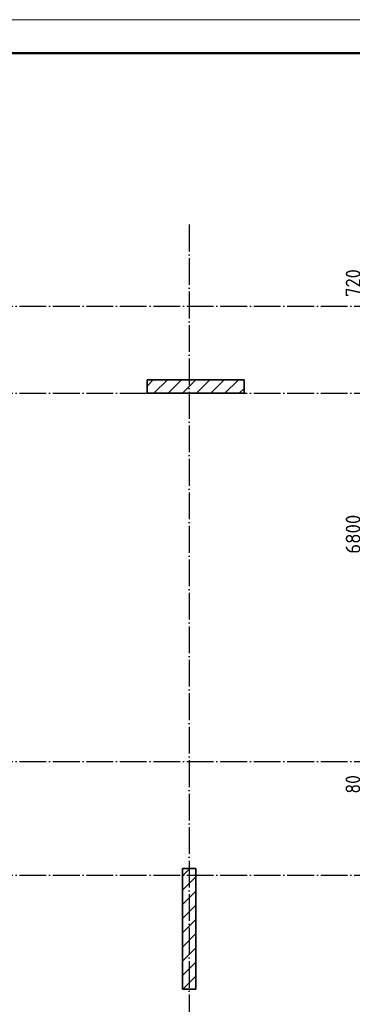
# Model space of a CAD drawing. Header units: millimetres. Extents: x -49773 to 2322955, y -3321 to 58485.
# Tile 16 of 256: x 30389 to 35358, y 27291 to 42000. Entities that reach past the tile are written whole.
import ezdxf

# ---------------------------------------------------------------- set-up
doc = ezdxf.new("R2010")
doc.units = ezdxf.units.MM
doc.linetypes.add('______11', pattern=[500, 400, -50, 0, -50])
doc.linetypes.add('______5', pattern=[1100, 800, -100, 100, -100])
doc.layers.add('Standard', color=7, linetype='Continuous', lineweight=25)
doc.layers.add('Размерная линия_ общее', color=7, linetype='Continuous', lineweight=13)
doc.layers.add('Осевая линия_ общее', color=7, linetype='______5', lineweight=13, true_color=0xa0a0a0)
doc.styles.add('ISOCPEUR', font='txt')

msp = doc.modelspace()

# ---------------------------------------------------------------- linework, layer by layer
at = {"color": 7, "linetype": 'Continuous', "lineweight": 35, "transparency": 33554687}
for p, q in [((33740.8, 36618.9), (32290.8, 36618.9)), ((32290.8, 36618.9), (32290.8, 36418.9)), ((33740.8, 36418.9), (33740.8, 36618.9)), ((32290.8, 36418.9), (33740.8, 36418.9)), ((32820.8, 29318.9), (32820.8, 27518.9)), ((33020.8, 29318.9), (32820.8, 29318.9)), ((33020.8, 27518.9), (33020.8, 29318.9)), ((32820.8, 27518.9), (33020.8, 27518.9))]:
    msp.add_line(p, q, dxfattribs=at)
at = {"color": 253, "linetype": '______5', "lineweight": 18, "true_color": 0xababab, "transparency": 33554687}
for p, q in [((32290.8, 36527.1), (32382.6, 36618.9)), ((32606.9, 36418.9), (32806.9, 36618.9)), ((33031.1, 36418.9), (33231.1, 36618.9)), ((33455.4, 36418.9), (33655.4, 36618.9)), ((32820.8, 28996.1), (33020.8, 29196.1)), ((32820.8, 28571.8), (33020.8, 28771.8)), ((32820.8, 28147.5), (33020.8, 28347.5)), ((32820.8, 27723.3), (33020.8, 27923.3))]:
    msp.add_line(p, q, dxfattribs=at)
at = {"color": 7, "linetype": 'Continuous', "lineweight": 25, "transparency": 33554687}
for p, q in [((32290.8, 36418.9), (32290.8, 36618.9)), ((32290.8, 36618.9), (33740.8, 36618.9)), ((33740.8, 36618.9), (33740.8, 36418.9)), ((33740.8, 36418.9), (32290.8, 36418.9)), ((32820.8, 27518.9), (32820.8, 29318.9)), ((32820.8, 29318.9), (33020.8, 29318.9)), ((33020.8, 29318.9), (33020.8, 27518.9)), ((33020.8, 27518.9), (32820.8, 27518.9))]:
    msp.add_line(p, q, dxfattribs=at)
at = {"color": 253, "linetype": '______11', "lineweight": 18, "true_color": 0xababab, "transparency": 33554687}
for p, q in [((32394.7, 36418.9), (32594.7, 36618.9)), ((32819, 36418.9), (33019, 36618.9)), ((33243.2, 36418.9), (33443.2, 36618.9)), ((33667.5, 36418.9), (33740.8, 36492.2)), ((32820.8, 29208.2), (32931.5, 29318.9)), ((32820.8, 28783.9), (33020.8, 28983.9)), ((32820.8, 28359.7), (33020.8, 28559.7)), ((32820.8, 27935.4), (33020.8, 28135.4)), ((32828.5, 27518.9), (33020.8, 27711.1))]:
    msp.add_line(p, q, dxfattribs=at)
at = {"layer": 'Standard', "color": 7, "linetype": 'Continuous', "lineweight": 13, "transparency": 33554687}
msp.add_lwpolyline([(0, 0), (59400, 0), (59400, 42000), (0, 42000), (0, 0)], close=True, dxfattribs=at)
at = {"layer": 'Standard', "color": 7, "linetype": 'Continuous', "lineweight": 50, "transparency": 33554687}
msp.add_lwpolyline([(2000, 41500), (58900, 41500), (58900, 500), (2000, 500), (2000, 41500)], close=True, dxfattribs=at)
at = {"layer": 'Осевая линия_ общее', "color": 253, "linetype": '______11', "lineweight": -3, "true_color": 0xa0a0a0, "transparency": 33554687}
for p, q in [((32920.8, 38938.9), (32920.8, 20395.8)), ((7880.8, 37718.9), (53354.7, 37718.9)), ((7880.8, 36418.9), (53354.7, 36418.9)), ((7880.8, 30918.9), (53354.7, 30918.9)), ((7880.8, 29218.9), (53354.7, 29218.9))]:
    msp.add_line(p, q, dxfattribs=at)

# ---------------------------------------------------------------- texts
at = {"layer": 'Размерная линия_ общее', "color": 7, "linetype": 'Continuous', "lineweight": 25, "transparency": 33554687, "char_height": 220, "attachment_point": 7, "rotation": 90, "style": 'ISOCPEUR'}
for s, insert, width in [('\\W0.91;720', (35479.5, 37858.9), 561.996), ('\\W0.93;6800', (35479.5, 34021.9), 718.094), ('\\W0.87;80', (35477.4, 30439.6), 403.932)]:
    msp.add_mtext(s, dxfattribs=dict(at, insert=insert, width=width))

doc.saveas('drawing.dxf')
